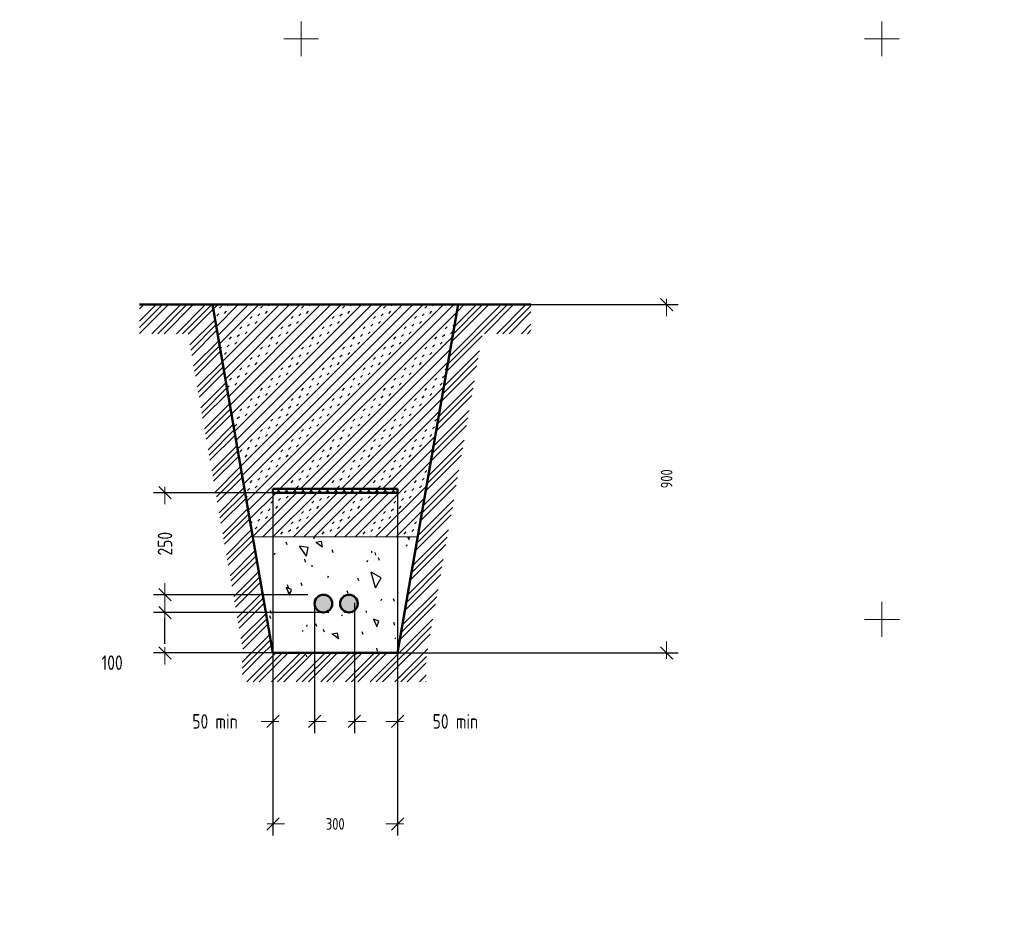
# Model space of a CAD drawing. Header units: millimetres. Extents: x 0 to 1188, y 0 to 841.
# Tile 68 of 76: x 839 to 1009, y 472 to 626. Entities that reach past the tile are written whole.
import ezdxf

# ---------------------------------------------------------------- set-up
doc = ezdxf.new("R2010")
doc.units = ezdxf.units.MM
for name, pattern in [('K5LT32802', [0]), ('K5LT32814', [0]), ('K5LT32817', [0.7, 0.2, -0.5]), ('K5LT_BASIC', [0]), ('K5LT_THIN', [0]), ('K5LT_THIN_INCLUDED_TO_HATCHING', [0])]:
    doc.linetypes.add(name, pattern=pattern)
doc.layers.add('Системный слой', color=7, linetype='Continuous')
doc.styles.add('KDIMTEXTSTYLE', font='GOST_AU.SHX', dxfattribs={"width": 0.96, "oblique": 15, "height": 5})
doc.dimstyles.new('KDIMSTYLE (0.07)', dxfattribs={"dimtxt": 5, "dimasz": 1, "dimexe": 2, "dimexo": 0, "dimgap": 1, "dimtad": 1, "dimlfac": 15, "dimtxsty": 'KDIMTEXTSTYLE', "dimsah": 1, "dimcen": 0, "dimdle": 1, "dimadec": 0, "dimazin": 0, "dimtfac": 0.667, "dimtmove": 0, "dimatfit": 3, "dimfxl": 1, "dimtvp": 1, "dimtolj": 1, "dimtzin": 0, "dimarcsym": 0})

# ---------------------------------------------------------------- blocks, each defined once
blk = doc.blocks.new('U1323')
at = {"layer": 'Системный слой', "color": 7, "linetype": 'K5LT_BASIC', "lineweight": 50}
for p, q in [((882.95, 544.74), (904.41, 544.74)), ((882.95, 544.07), (882.95, 544.74)), ((904.41, 544.74), (904.41, 544.07)), ((904.41, 544.07), (882.95, 544.07))]:
    blk.add_line(p, q, dxfattribs=at)
blk = doc.blocks.new('U1326')
at = {"layer": 'Системный слой', "true_color": 0x666666}
blk.add_hatch(color=251, dxfattribs=at).paths.add_polyline_path([(897.58, 524.97), (897.52, 525.37), (897.37, 525.74), (897.12, 526.06), (896.8, 526.3), (896.43, 526.46), (896.02, 526.5), (895.63, 526.45), (895.26, 526.29), (894.94, 526.03), (894.7, 525.71), (894.55, 525.33), (894.51, 524.93), (894.58, 524.53), (894.74, 524.16), (895, 523.85), (895.32, 523.62), (895.7, 523.48), (896.1, 523.44), (896.5, 523.51), (896.87, 523.68), (897.18, 523.94), (897.41, 524.27), (897.54, 524.65)])
at = {"layer": 'Системный слой', "color": 7, "linetype": 'K5LT_BASIC', "lineweight": 50}
blk.add_circle((896.04, 524.97), 1.53, dxfattribs=at)
blk = doc.blocks.new('U1327')
at = {"layer": 'Системный слой', "color": 7, "linetype": 'K5LT32802', "lineweight": 9}
for p, q in [((860, 571.5), (864.97, 576.47)), ((860, 575.74), (860.73, 576.47)), ((860, 572.56), (863.91, 576.47)), ((860, 573.62), (862.85, 576.47)), ((862.09, 571.47), (867.09, 576.47)), ((863.15, 571.47), (868.15, 576.47)), ((864.21, 571.47), (869.21, 576.47)), ((866.34, 571.47), (871.34, 576.47)), ((867.4, 571.47), (872.4, 576.47)), ((868.34, 571.36), (872.67, 575.68)), ((868.66, 569.55), (872.98, 573.87)), ((868.81, 568.65), (873.14, 572.97)), ((868.97, 567.74), (873.29, 572.07)), ((869.28, 565.94), (873.61, 570.26)), ((869.44, 565.03), (873.77, 569.36)), ((869.6, 564.13), (873.92, 568.45)), ((869.91, 562.32), (874.24, 566.64)), ((870.07, 561.42), (874.39, 565.74)), ((870.23, 560.51), (874.55, 564.84)), ((870.54, 558.71), (874.86, 563.03)), ((870.7, 557.8), (875.02, 562.13)), ((870.85, 556.9), (875.18, 561.22)), ((871.17, 555.09), (875.49, 559.41)), ((871.32, 554.19), (875.65, 558.51)), ((871.48, 553.28), (875.81, 557.61)), ((871.79, 551.48), (876.12, 555.8)), ((871.95, 550.57), (876.28, 554.9)), ((872.11, 549.67), (876.43, 553.99)), ((872.42, 547.86), (876.75, 552.18)), ((872.58, 546.96), (876.9, 551.28)), ((872.74, 546.05), (877.06, 550.38)), ((873.05, 544.25), (877.37, 548.57)), ((873.21, 543.34), (877.53, 547.67)), ((873.36, 542.44), (877.69, 546.76)), ((873.68, 540.63), (878, 544.95)), ((873.83, 539.73), (878.16, 544.05)), ((873.99, 538.82), (878.32, 543.15)), ((874.3, 537.01), (878.63, 541.34)), ((874.46, 536.11), (878.79, 540.44)), ((874.62, 535.21), (878.94, 539.53)), ((874.93, 533.4), (879.26, 537.72)), ((875.09, 532.5), (879.41, 536.82)), ((875.25, 531.59), (879.57, 535.92)), ((875.56, 529.78), (879.88, 534.11)), ((875.72, 528.88), (880.04, 533.2)), ((875.87, 527.98), (880.2, 532.3)), ((876.19, 526.17), (880.51, 530.49)), ((876.34, 525.27), (880.67, 529.59)), ((876.5, 524.36), (880.83, 528.69)), ((876.81, 522.55), (881.14, 526.88)), ((876.97, 521.65), (881.3, 525.97)), ((877.13, 520.75), (881.45, 525.07)), ((877.44, 518.94), (881.77, 523.26)), ((877.6, 518.04), (881.92, 522.36)), ((877.76, 517.13), (882.08, 521.46)), ((878.43, 515.69), (882.39, 519.65)), ((879.72, 515.91), (882.55, 518.74)), ((881, 516.13), (882.71, 517.84))]:
    blk.add_line(p, q, dxfattribs=at)
blk = doc.blocks.new('U1328')
at = {"layer": 'Системный слой', "color": 7, "linetype": 'K5LT32802', "lineweight": 9}
for p, q in [((913.05, 566.22), (923.31, 576.47)), ((913.28, 567.5), (922.25, 576.47)), ((913.72, 570.07), (920.13, 576.47)), ((913.95, 571.35), (919.06, 576.47)), ((914.17, 572.64), (918, 576.47)), ((914.61, 575.2), (915.88, 576.47)), ((919.37, 571.47), (924.37, 576.47)), ((921.49, 571.47), (926.49, 576.47)), ((922.55, 571.47), (927.37, 576.29)), ((923.61, 571.47), (927.37, 575.23)), ((925.73, 571.47), (927.37, 573.11)), ((926.79, 571.47), (927.37, 572.05)), ((912.83, 564.93), (918.97, 571.08)), ((912.38, 562.37), (918.53, 568.51)), ((912.16, 561.08), (918.3, 567.23)), ((911.94, 559.8), (918.08, 565.94)), ((911.49, 557.23), (917.63, 563.37)), ((911.27, 555.95), (917.41, 562.09)), ((911.05, 554.67), (917.19, 560.81)), ((910.6, 552.1), (916.74, 558.24)), ((910.38, 550.81), (916.52, 556.96)), ((910.15, 549.53), (916.3, 555.67)), ((909.71, 546.96), (915.85, 553.1)), ((909.49, 545.68), (915.63, 551.82)), ((909.26, 544.4), (915.4, 550.54)), ((908.82, 541.83), (914.96, 547.97)), ((908.59, 540.54), (914.74, 546.69)), ((908.37, 539.26), (914.51, 545.4)), ((907.93, 536.69), (914.07, 542.84)), ((907.7, 535.41), (913.84, 541.55)), ((907.48, 534.13), (913.62, 540.27)), ((907.03, 531.56), (913.17, 537.7)), ((906.81, 530.28), (912.95, 536.42)), ((906.59, 528.99), (912.73, 535.13)), ((906.14, 526.42), (912.28, 532.57)), ((905.92, 525.14), (912.06, 531.28)), ((905.7, 523.86), (911.84, 530)), ((905.25, 521.29), (911.39, 527.43)), ((905.03, 520.01), (911.17, 526.15)), ((904.8, 518.72), (910.95, 524.86)), ((904.63, 516.43), (910.5, 522.3)), ((905.54, 516.28), (910.28, 521.01)), ((906.44, 516.12), (910.05, 519.73)), ((908.25, 515.8), (909.61, 517.16)), ((909.15, 515.65), (909.38, 515.88))]:
    blk.add_line(p, q, dxfattribs=at)
blk = doc.blocks.new('U1329')
at = {"layer": 'Системный слой', "color": 7, "linetype": 'K5LT32802', "lineweight": 9}
for p, q in [((877.64, 512.77), (881.34, 516.47)), ((877.64, 513.83), (880.28, 516.47)), ((877.64, 514.89), (879.22, 516.47)), ((878.46, 511.47), (883.46, 516.47)), ((879.52, 511.47), (884.52, 516.47)), ((880.58, 511.47), (885.58, 516.47)), ((882.7, 511.47), (887.7, 516.47)), ((883.76, 511.47), (888.76, 516.47)), ((884.82, 511.47), (889.82, 516.47)), ((886.95, 511.47), (891.95, 516.47)), ((888.01, 511.47), (893.01, 516.47)), ((889.07, 511.47), (894.07, 516.47)), ((891.19, 511.47), (896.19, 516.47)), ((892.25, 511.47), (897.25, 516.47)), ((893.31, 511.47), (898.31, 516.47)), ((895.43, 511.47), (900.43, 516.47)), ((896.49, 511.47), (901.49, 516.47)), ((897.55, 511.47), (902.55, 516.47)), ((899.67, 511.47), (904.67, 516.47)), ((900.73, 511.47), (905.73, 516.47)), ((901.79, 511.47), (906.79, 516.47)), ((903.92, 511.47), (908.92, 516.47)), ((904.98, 511.47), (909.33, 515.82)), ((906.04, 511.47), (909.33, 514.76)), ((908.16, 511.47), (909.33, 512.64)), ((909.22, 511.47), (909.33, 511.58))]:
    blk.add_line(p, q, dxfattribs=at)
blk = doc.blocks.new('KDIMARROW_03')
at = {"layer": 'Системный слой', "color": 0, "linetype": 'K5LT_THIN', "lineweight": 18}
for p, q in [((-1.06, -1.06), (1.06, 1.06)), ((0, 0), (-1, 0)), ((0, 0), (2, 0))]:
    blk.add_line(p, q, dxfattribs=at)
blk = doc.blocks.new('U1353')
at = {"layer": 'Системный слой', "true_color": 0x666666}
blk.add_hatch(color=251, dxfattribs=at).paths.add_polyline_path([(893.18, 524.97), (893.12, 525.37), (892.97, 525.74), (892.72, 526.06), (892.4, 526.3), (892.03, 526.46), (891.62, 526.5), (891.23, 526.45), (890.86, 526.29), (890.54, 526.03), (890.3, 525.71), (890.15, 525.33), (890.11, 524.93), (890.18, 524.53), (890.34, 524.16), (890.6, 523.85), (890.92, 523.62), (891.3, 523.48), (891.7, 523.44), (892.1, 523.51), (892.47, 523.68), (892.78, 523.94), (893.01, 524.27), (893.14, 524.65)])
at = {"layer": 'Системный слой', "color": 7, "linetype": 'K5LT_BASIC', "lineweight": 50}
blk.add_circle((891.64, 524.97), 1.53, dxfattribs=at)

msp = doc.modelspace()

# ---------------------------------------------------------------- hatches: boundary and pattern name
at = {"layer": 'Системный слой'}
h = msp.add_hatch(dxfattribs=at)
h.set_pattern_fill('Насыпной грунт', angle=45, style=0, pattern_type=0)
h.set_pattern_definition([(45, (0, 0), (-3.535534, 3.535534), []), (45, (-0.884, 0.884), (-3.535534, 3.535534), []), (45, (-1.768, 1.768), (-3.535534, 3.535534), []), (45, (-2.2097, 2.2097), (-3.535534, 3.535534), [0.5, -2]), (45, (-1.768, 3.5355), (-3.535534, 3.535534), [0.5, -2]), (45, (-3.0936, 3.0936), (-3.535534, 3.535534), [0.5, -2])])
h.paths.add_polyline_path([(879.473824, 536.471504), (907.801127, 536.471504), (914.834868, 576.471504), (872.53042, 576.471504)])
h.paths.add_polyline_path([(904.412193, 544.074305), (882.945527, 544.074305), (882.945527, 544.740972), (904.412193, 544.740972)])
h = msp.add_hatch(dxfattribs=at)
h.set_pattern_fill('Неметалл', angle=45, style=0, pattern_type=0)
h.set_pattern_definition([(45, (0, 0), (-0.7071068, 0.7071068), []), (135, (0, 0), (-0.7071068, -0.7071068), [])])
h.paths.add_polyline_path([(882.945527, 544.740972), (904.412193, 544.740972), (904.412193, 544.074305), (882.945527, 544.074305)])
h = msp.add_hatch(dxfattribs=at)
h.set_pattern_fill('Песок', angle=40, style=0, pattern_type=0)
h.set_pattern_definition([(40, (7.66, 6.428), (-20.5692, 24.5134), [2, -30]), (130, (9.193, 7.713), (-24.5134, -20.5692), [2, -30]), (85, (7.66, 6.428), (-20.56883, 24.51297), [2.828, -42.426]), (60, (9.193, 7.713), (-27.7128, 16), [2, -30]), (150, (10.192, 9.445), (-16, -27.7128), [2, -30]), (105, (9.193, 7.713), (-27.7123, 15.9997), [2.828, -42.426]), (80, (16.853, 14.141), (-26.0974, 4.6017), [1.5, -25]), (170, (17.114, 15.618), (-4.6017, -26.0974), [1.5, -25]), (125, (16.853, 14.141), (-26.09695, 4.6016), [2.121, -35.355]), (100, (-18.796, -15.771), (-15.75692, -2.77837), [1, -15]), (190, (-18.97, -14.787), (2.77837, -15.75692), [1, -15]), (145, (-18.796, -15.771), (-15.75733, -2.77844), [1.414, -21.213]), (70, (1.233, 14.088), (-15.03508, 5.47232), [1, -15]), (160, (1.575, 15.028), (-5.47232, -15.03508), [1, -15]), (115, (1.233, 14.088), (-15.03547, 5.47246), [1.414, -21.213]), (85, (0, 0), (-9.35186, 7.84492), [0.3, -10]), (65, (0, 0), (-2.418448, 6.64463), [0.3, -10]), (105, (0, 0), (-6.193075, 7.658056), [0.5, -12]), (110, (0, 0), (-7.94593, 1.36463), [0.5, -7])])
h.paths.add_polyline_path([(879.473824, 536.471504), (882.945527, 515.743948), (904.412193, 516.010614), (907.801127, 536.471504)])
h.paths.add_polyline_path([(892.444455, 526.353966), (892.391455, 526.021915), (892.237721, 525.722862), (891.998532, 525.486525), (891.697657, 525.33639), (891.364994, 525.287376), (891.033603, 525.344355), (890.736416, 525.501664), (890.502964, 525.74367), (890.356448, 526.046325), (890.311428, 526.379551), (890.372377, 526.710235), (890.533239, 527.005515), (890.778028, 527.236047), (891.082419, 527.378922), (891.416161, 527.419942), (891.74609, 527.355031), (892.039419, 527.190639), (892.266999, 526.943103), (892.406213, 526.637021)])
h.paths.add_polyline_path([(891.377788, 524.503796), (891.430788, 524.835847), (891.584521, 525.1349), (891.82371, 525.371238), (892.124586, 525.521373), (892.457248, 525.570386), (892.788639, 525.513408), (893.085827, 525.356099), (893.319278, 525.114092), (893.465794, 524.811438), (893.511121, 524.503796), (893.458121, 524.171746), (893.304388, 523.872693), (893.065199, 523.636355), (892.764324, 523.48622), (892.431661, 523.437206), (892.10027, 523.494185), (891.803082, 523.651494), (891.569631, 523.893501), (891.423115, 524.196155)])
h.paths.add_polyline_path([(891.377788, 524.503796), (891.324788, 524.171746), (891.171055, 523.872693), (890.931866, 523.636355), (890.63099, 523.48622), (890.298328, 523.437206), (889.966937, 523.494185), (889.669749, 523.651494), (889.436297, 523.893501), (889.289782, 524.196155), (889.244761, 524.529382), (889.305711, 524.860065), (889.466573, 525.155345), (889.711362, 525.385877), (890.015752, 525.528752), (890.349494, 525.569773), (890.679423, 525.504862), (890.972753, 525.34047), (891.200332, 525.092933), (891.339546, 524.786851)])
h.paths.add_polyline_path([(896.977788, 525.111187), (896.92466, 524.685328), (896.768532, 524.285576), (896.518976, 523.936435), (896.191289, 523.659309), (895.805559, 523.471185), (895.385433, 523.383596), (894.956665, 523.401911), (894.545538, 523.525009), (894.177257, 523.745341), (893.874396, 524.049403), (893.655523, 524.418553), (893.534054, 524.830164), (893.517435, 525.259001), (893.606686, 525.678777), (893.796335, 526.063759), (894.074756, 526.390347), (894.424882, 526.638519), (894.825249, 526.793064), (895.251314, 526.844506), (895.676959, 526.789693), (896.07609, 526.631985), (896.424241, 526.381048), (896.700068, 526.052267), (896.886664, 525.665797), (896.97259, 525.245327)])

# ---------------------------------------------------------------- linework, layer by layer
at = {"layer": 'Системный слой', "color": 3, "linetype": 'K5LT32814', "lineweight": 18, "true_color": 0x00ff00}
for p, q in [((887.801957, 625.25345), (887.802504, 619.25345)), ((987.801957, 625.26256), (987.802503, 619.26256)), ((890.80223, 622.253724), (884.80223, 622.253177)), ((990.80223, 622.262833), (984.80223, 622.262286)), ((987.811066, 525.26256), (987.811613, 519.26256)), ((990.811339, 522.262833), (984.811339, 522.262287))]:
    msp.add_line(p, q, dxfattribs=at)
at = {"layer": 'Системный слой', "color": 7, "linetype": 'K5LT_BASIC', "lineweight": 50}
for p, q in [((872.53042, 576.471504), (859.997086, 576.471504)), ((882.945527, 516.471504), (872.53042, 576.471504)), ((872.53042, 576.471504), (914.834868, 576.471504)), ((904.412193, 516.471504), (914.834868, 576.471504)), ((914.834868, 576.471504), (927.368201, 576.471504)), ((882.945527, 516.471504), (904.412193, 516.471504))]:
    msp.add_line(p, q, dxfattribs=at)
at = {"layer": 'Системный слой', "color": 7, "linetype": 'K5LT_THIN_INCLUDED_TO_HATCHING', "lineweight": 18}
msp.add_line((879.473824, 536.471504), (907.801127, 536.471504), dxfattribs=at)
at = {"layer": 'Системный слой', "color": 7, "linetype": 'K5LT32817', "lineweight": 18}
msp.add_open_spline([(1004.577214, 111.54082), (1004.422071, 135.348636), (1003.661881, 172.204392), (1002.826399, 222.780455), (1004.970026, 309.022672), (1012.729683, 403.987311), (1020.507579, 518.907176), (1019.802475, 608.190732), (1023.344869, 676.711193), (1028.54692, 709.76879), (1028.543922, 709.783122), (1028.520561, 709.785049), (1021.044623, 710.726784), (991.804359, 716.291971), (947.327163, 718.78986), (910.205871, 720.266429), (894.270418, 720.900292)], degree=3, knots=[201.8171583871, 201.8171583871, 201.8171583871, 201.8171583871, 237.5349934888, 257.1020552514, 277.6865561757, 366.8982137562, 400.0430460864, 450.2726669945, 501.3225446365, 501.3263625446, 501.3333764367, 501.3409369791, 501.3573279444, 513.1048638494, 544.8630909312, 568.7508298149, 568.7508298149, 568.7508298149, 568.7508298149], dxfattribs=at)

# ---------------------------------------------------------------- block references
at = {"layer": 'Системный слой'}
for name in ['U1327', 'U1328', 'U1323', 'U1353', 'U1326', 'U1329']:
    msp.add_blockref(name, (0, 0), dxfattribs=at)

# ---------------------------------------------------------------- dimensions: what is measured, and where the dimension line sits
at = {"layer": 'Системный слой', "color": 7}
msp.add_linear_dim(base=(950.733935, 516.471504), p1=(905.820833, 576.471504), p2=(892.694152, 516.471504), angle=90, location=(950.733935, 546.471504), dimstyle='KDIMSTYLE (0.07)', override={"dimexo": 0, "dimpost": '\\H2.0;\\W0.965;\\Q0;<>', "dimblk1": 'KDIMARROW_03', "dimblk2": 'KDIMARROW_03', "dimse1": 0, "dimse2": 0, "dimclrt": 7, "dimtolj": 1}, dxfattribs=at).render()
for base, p1, p2, location, text, override in [((864.362681, 526.503796), (904.745527, 544.074305), (888.977788, 526.503796), (864.362681, 535.289051), '\\H2.0;\\W0.965;\\Q0;\\H2.0;\\W0.965;\\Q0;\\Q0;\\H2.50;250', {"dimexo": 0, "dimblk1": 'KDIMARROW_03', "dimblk2": 'KDIMARROW_03', "dimse1": 0, "dimse2": 0, "dimclrt": 7, "dimtolj": 1}), ((864.362681, 523.43713), (892.694152, 516.471504), (892.598859, 523.43713), (855.265291, 514.800634), '\\H2.0;\\W0.965;\\Q0;\\H2.0;\\W0.965;\\Q0;\\Q0;\\H2.50;100', {"dimexo": 0, "dimtoh": 1, "dimblk1": 'KDIMARROW_03', "dimblk2": 'KDIMARROW_03', "dimse1": 0, "dimse2": 0, "dimclrt": 7, "dimtmove": 1, "dimtolj": 1})]:
    msp.add_linear_dim(base=base, p1=p1, p2=p2, angle=90, location=location, text=text, dimstyle='KDIMSTYLE (0.07)', override=override, dxfattribs=at).render()
for base, p1, p2, location, text in [((890.111121, 504.68014), (882.945527, 544.407639), (890.111121, 524.970463), (872.984589, 504.68014), '\\H2.0;\\W0.965;\\Q0;\\H2.0;\\W0.965;\\Q0;\\Q0;\\H2.50;50\\H2.0;\\W0.965;\\Q0;\\Q0;\\H2.50; min'), ((896.977788, 504.68014), (904.412193, 544.074305), (896.977788, 525.111187), (914.373131, 504.68014), '\\H2.0;\\W0.965;\\Q0;\\H2.0;\\W0.965;\\Q0;\\Q0;\\H2.50;50\\H2.0;\\W0.965;\\Q0;\\Q0;\\H2.50; min'), ((882.945527, 487.026529), (904.412193, 516.010614), (882.945527, 515.743948), (893.67886, 487.026529), '\\H2.0;\\W0.965;\\Q0;\\H2.0;\\W0.965;\\Q0;\\Q0;300')]:
    msp.add_linear_dim(base=base, p1=p1, p2=p2, location=location, text=text, dimstyle='KDIMSTYLE (0.07)', override={"dimexo": 0, "dimblk1": 'KDIMARROW_03', "dimblk2": 'KDIMARROW_03', "dimse1": 0, "dimse2": 0, "dimclrt": 7, "dimtolj": 1}, dxfattribs=at).render()

doc.saveas('drawing.dxf')
